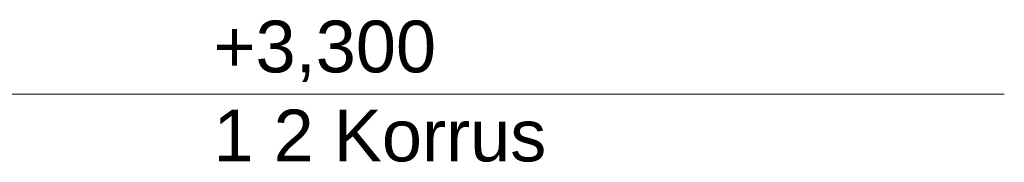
# Model space of a CAD drawing. Header units: millimetres. Extents: x -798 to 64004, y -9065 to 14108.
# Tile 30 of 32: x 60192 to 64004, y -2828 to -2277. Entities that reach past the tile are written whole.
import ezdxf

# ---------------------------------------------------------------- set-up
doc = ezdxf.new("R2010")
doc.units = ezdxf.units.MM
doc.header["$MEASUREMENT"] = 0
doc.layers.add('0_Pen_No__1', color=7, linetype='Continuous', lineweight=13)
doc.styles.add('GENERATED_STYLE_3', font='txt')

msp = doc.modelspace()

# ---------------------------------------------------------------- linework, layer by layer
at = {"layer": '0_Pen_No__1', "color": 7, "linetype": 'Continuous', "lineweight": 13}
for p, q in [((60141.7, -2564.8), (60241.7, -2564.8)), ((60241.7, -2564.8), (60341.7, -2564.8)), ((60541.7, -2564.8), (60341.7, -2564.8)), ((60541.7, -2564.8), (60941.7, -2564.8)), ((64003.7, -2564.8), (60941.7, -2564.8))]:
    msp.add_line(p, q, dxfattribs=at)

# ---------------------------------------------------------------- texts
at = {"layer": '0_Pen_No__1', "color": 7, "lineweight": 13, "insert": (60941.7, -2280.5), "char_height": 200, "attachment_point": 1, "line_spacing_factor": 1.031889, "style": 'GENERATED_STYLE_3'}
msp.add_mtext('\\A1;{\\pql;\\pt0;\\fArial|b0|i0|c0|p34;+3,300\\P\\pql;\\pt0;\\fArial|b0|i0|c0|p34;1\\fArial|b0|i0|c0|p34; \\fArial|b0|i0|c0|p34;2 Korrus}', dxfattribs=at)

doc.saveas('drawing.dxf')
